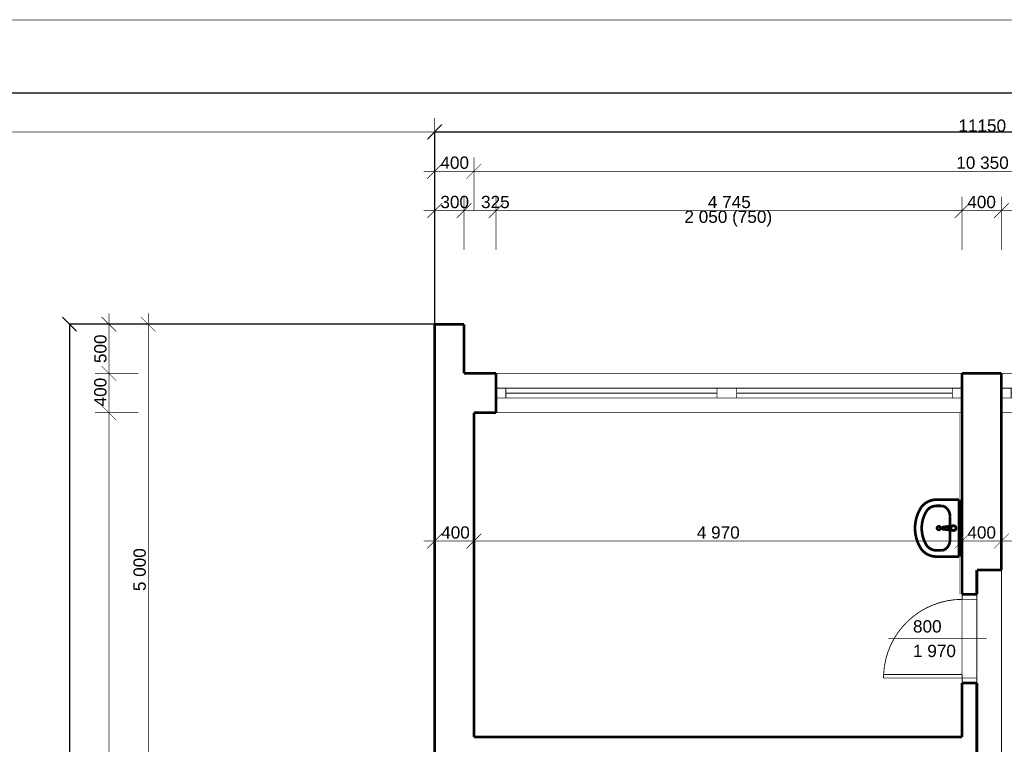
# Model space of a CAD drawing. Extents: x -289843 to 60066, y -44128 to 109843.
# Tile 40 of 61: x -42598 to -32573, y 34673 to 42049. Entities that reach past the tile are written whole.
import ezdxf

# ---------------------------------------------------------------- set-up
doc = ezdxf.new("R2010")
doc.units = 0
doc.header["$MEASUREMENT"] = 0
doc.linetypes.add('DĚLICÍ', pattern=[317.5, 127, -63.5, 0, -63.5, 0, -63.5])
for name, color, linetype in [('EXTERIOR_WALLS', 7, 'Continuous'), ('KÓTY', 7, 'Continuous'), ('múry', 7, 'Continuous'), ('PRIEVLAKY', 7, 'Continuous'), ('SHUTTERS', 7, 'Continuous'), ('TEXTY', 7, 'Continuous')]:
    doc.layers.add(name, color=color, linetype=linetype)
doc.styles.add('GENERATED_STYLE_1', font='arial.ttf')
doc.dimstyles.new('Dimstyle_D87F', dxfattribs={"dimtxt": 125, "dimasz": 142.5, "dimexe": 0.18, "dimexo": 0.3, "dimgap": 0.09, "dimtad": 1, "dimdec": 0, "dimzin": 0, "dimdsep": 46, "dimtxsty": 'GENERATED_STYLE_1', "dimblk": 'ARROWHEAD_6', "dimblk1": 'ARROWHEAD_6', "dimblk2": 'ARROWHEAD_6', "dimcen": 0.09, "dimclrd": 124, "dimclre": 124, "dimclrt": 124, "dimadec": 0, "dimazin": 0, "dimtfac": 1, "dimtdec": 4, "dimtmove": 0, "dimatfit": 0, "dimfxl": 0, "dimtolj": 1, "dimtzin": 0, "dimarcsym": 0})
doc.dimstyles.new('Dimstyle_DAEE', dxfattribs={"dimtxt": 125, "dimasz": 142.5, "dimexe": 0.18, "dimexo": 0, "dimgap": 0.09, "dimtad": 1, "dimdec": 0, "dimzin": 0, "dimdsep": 46, "dimtxsty": 'GENERATED_STYLE_1', "dimblk": 'ARROWHEAD_6', "dimblk1": 'ARROWHEAD_6', "dimblk2": 'ARROWHEAD_6', "dimcen": 0.09, "dimse1": 1, "dimse2": 1, "dimclrd": 124, "dimclre": 124, "dimclrt": 124, "dimadec": 0, "dimazin": 0, "dimtfac": 1, "dimtdec": 4, "dimtmove": 0, "dimatfit": 0, "dimfxl": 0, "dimtolj": 1, "dimtzin": 0, "dimarcsym": 0})
doc.dimstyles.new('Dimstyle_DBDF', dxfattribs={"dimtxt": 125, "dimasz": 142.5, "dimexe": 0.18, "dimexo": 0.4, "dimgap": 0.09, "dimtad": 1, "dimdec": 0, "dimzin": 0, "dimdsep": 46, "dimtxsty": 'GENERATED_STYLE_1', "dimblk": 'ARROWHEAD_6', "dimblk1": 'ARROWHEAD_6', "dimblk2": 'ARROWHEAD_6', "dimcen": 0.09, "dimclrd": 124, "dimclre": 124, "dimclrt": 124, "dimadec": 0, "dimazin": 0, "dimtfac": 1, "dimtdec": 4, "dimtmove": 0, "dimatfit": 0, "dimfxl": 0, "dimtolj": 1, "dimtzin": 0, "dimarcsym": 0})

# ---------------------------------------------------------------- blocks, each defined once
blk = doc.blocks.new('Basin_01_70_1256')
at = {"layer": 'EXTERIOR_WALLS', "color": 0, "linetype": 'ByBlock', "const_width": 27.5}
for points in [[(-289.993695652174, 7.191217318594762e-13), (-289.9936956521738, -229.0909090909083)], [(289.9936956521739, 2.01543327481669e-12), (-289.9936956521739, 6.718110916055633e-13)], [(289.9936956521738, 1.230076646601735e-12), (289.993695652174, -229.0909090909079)], [(-114.8652173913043, -92.28458901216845), (-136.7331460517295, -94.0329005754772), (-157.7607024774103, -99.21064863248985), (-177.1398094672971, -107.6188552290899), (-194.1257388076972, -118.9343977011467), (-208.0657307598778, -132.7224260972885), (-218.4240792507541, -148.4530742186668), (-224.8027187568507, -165.5218220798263), (-226.9565217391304, -183.2727272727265)], [(-114.8652173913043, -92.28458901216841), (-114.8652173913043, -92.3181818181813)], [(114.8652173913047, -92.31818181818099), (-114.865217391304, -92.31818181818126)], [(-23.90000000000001, -58.99235499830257), (-23.79616414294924, -53.93008923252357)], [(-21.00000000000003, -99.27099209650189), (-23.90000000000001, -58.99235499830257)], [(-17.72976797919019, -108.7844437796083), (-11.10000000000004, -161.7181818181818)], [(-13.6, -97.09918775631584), (-13.60000000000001, -82.2285906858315)], [(-13.60000000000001, -82.2285906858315), (13.59999999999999, -82.2285906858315)], [(-13.60000000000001, -82.92318339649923), (13.59999999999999, -82.92318339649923)], [(11.09999999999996, -161.7181818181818), (17.72976797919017, -108.7844437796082)], [(13.59999999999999, -82.2285906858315), (13.59999999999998, -97.09918775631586)], [(20.99999999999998, -99.27099209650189), (23.90000000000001, -58.99235499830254)], [(23.90000000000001, -58.99235499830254), (23.81092038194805, -54.00075734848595)], [(226.9565217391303, -183.2727272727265), (224.8027187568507, -165.5218220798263), (218.4240792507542, -148.4530742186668), (208.0657307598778, -132.7224260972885), (194.1257388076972, -118.9343977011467), (177.1398094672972, -107.6188552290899), (157.7607024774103, -99.21064863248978), (136.7331460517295, -94.03290057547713), (114.8652173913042, -92.28458901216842)], [(-226.9565217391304, -183.2727272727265), (-226.9565217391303, -229.0909090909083)], [(226.9565217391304, -183.2727272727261), (226.9565217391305, -229.0909090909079)], [(-290.0000045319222, -229.0909090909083), (-288.4248907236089, -254.4349285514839), (-283.7278856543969, -279.3230081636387), (-275.9934886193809, -303.3074104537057), (-265.3608417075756, -325.9566551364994), (-252.0212266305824, -346.8632814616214), (-236.214623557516, -365.6511784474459), (-218.2253938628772, -381.9823511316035), (-198.3771644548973, -395.5630011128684)], [(-226.9565262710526, -229.0909090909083), (-225.9484897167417, -245.3104977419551), (-222.9425146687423, -261.2382953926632), (-217.9926787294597, -276.5877603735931), (-211.1880296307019, -291.0827552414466), (-202.6509832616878, -304.4625145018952), (-192.5351214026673, -316.4863357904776), (-181.0224287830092, -326.9379101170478), (-168.3200191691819, -335.6292132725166)], [(168.3200191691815, -335.6292132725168), (181.0224287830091, -326.9379101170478), (192.5351214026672, -316.4863357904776), (202.6509832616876, -304.4625145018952), (211.1880296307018, -291.0827552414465), (217.9926787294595, -276.587760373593), (222.9425146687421, -261.2382953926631), (225.9484897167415, -245.3104977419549), (226.9565262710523, -229.0909090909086)], [(198.3771644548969, -395.5630011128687), (218.225393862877, -381.9823511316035), (236.2146235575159, -365.6511784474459), (252.0212266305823, -346.8632814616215), (265.3608417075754, -325.9566551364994), (275.9934886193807, -303.3074104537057), (283.7278856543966, -279.3230081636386), (288.4248907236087, -254.4349285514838), (290.0000045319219, -229.0909090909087)], [(-198.3771644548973, -395.5630011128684), (-151.5223883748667, -419.101316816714), (-102.3316442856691, -436.1784931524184), (-51.56328879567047, -446.5312572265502), (-2.081668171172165e-14, -450.0000040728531), (51.56328879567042, -446.5312572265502), (102.331644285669, -436.1784931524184), (151.5223883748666, -419.101316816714), (198.3771644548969, -395.5630011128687)], [(-168.3200191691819, -335.6292132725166), (-128.5644514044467, -355.601117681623), (-86.82685015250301, -370.0908431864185), (-43.75066951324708, -378.875006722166), (-1.734723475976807e-13, -381.8181858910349), (43.75066951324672, -378.875006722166), (86.82685015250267, -370.0908431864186), (128.5644514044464, -355.6011176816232), (168.3200191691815, -335.6292132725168)]]:
    blk.add_lwpolyline(points, dxfattribs=at)
for points in [[(23.38387230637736, -66.16094812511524, 1.447269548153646), (-23.3838723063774, -66.16094812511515)], [(23.81163057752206, -54.04055332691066, 0.8697410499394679), (-23.79616414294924, -53.93008923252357)], [(-21.00000000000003, -98.57639938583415, 0.9136119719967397), (20.99999999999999, -98.5763993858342)], [(-21.00000000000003, -99.27099209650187, 0.9136119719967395), (20.99999999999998, -99.2709920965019)], [(-13.60000000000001, -97.09918775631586, 0.9999999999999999), (13.59999999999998, -97.09918775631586)], [(-11.10000000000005, -161.7181818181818, 0.8825662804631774), (11.09999999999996, -161.7181818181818)]]:
    blk.add_lwpolyline(points, format="xyb", dxfattribs=at)
blk.add_lwpolyline([(-17.5, -207.1363636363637, 1), (17.5, -207.1363636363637, 1)], format="xyb", close=True, dxfattribs=at)
blk = doc.blocks.new('*D749')
at = {"layer": 'KÓTY', "color": 124, "linetype": 'Continuous', "transparency": 16777216, "const_width": 6.173611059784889}
for points in [[(-38372.96361465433, 40105.72788586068), (-38372.96361465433, 40646.35288586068)], [(-37972.96361465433, 40105.72788586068), (-37972.96361465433, 40646.35288586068)], [(-38485.46361465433, 40505.72788586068), (-38372.96361465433, 40505.72788586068)], [(-38297.96361465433, 40580.72788586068), (-38447.96361465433, 40430.72788586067)], [(-38372.96361465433, 40505.72788586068), (-37972.96361465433, 40505.72788586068)], [(-37897.96361465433, 40580.72788586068), (-38047.96361465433, 40430.72788586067)]]:
    blk.add_lwpolyline(points, dxfattribs=at)
at = {"layer": 'KÓTY', "color": 124, "transparency": 16777216, "style": 'GENERATED_STYLE_1', "oblique": -2.504478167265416e-06}
blk.add_text('400', height=125, dxfattribs=at).set_placement((-38314.59565444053, 40530.72788704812))
blk = doc.blocks.new('ARROWHEAD_6')
at = {"color": 0, "linetype": 'Continuous'}
for p, q in [((0, 0), (-1, 0)), ((-0.5, -0.5), (0.5, 0.5))]:
    blk.add_line(p, q, dxfattribs=at)
blk = doc.blocks.new('*D750')
at = {"layer": 'KÓTY', "color": 124, "linetype": 'Continuous', "transparency": 16777216, "const_width": 6.173611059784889}
for points in [[(-37972.96361465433, 40105.72788586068), (-37972.96361465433, 40646.35288586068)], [(-27622.96361465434, 40105.72788586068), (-27622.96361465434, 40646.35288586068)], [(-37897.96361465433, 40580.72788586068), (-38047.96361465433, 40430.72788586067)], [(-37972.96361465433, 40505.72788586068), (-27622.96361465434, 40505.72788586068)], [(-27547.96361465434, 40580.72788586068), (-27697.96361465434, 40430.72788586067)]]:
    blk.add_lwpolyline(points, dxfattribs=at)
at = {"layer": 'KÓTY', "color": 124, "transparency": 16777216, "style": 'GENERATED_STYLE_1', "oblique": -2.504478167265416e-06}
blk.add_text('10\xa0350', height=125, dxfattribs=at).set_placement((-33062.24933468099, 40530.72788704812))
blk = doc.blocks.new('*D754')
at = {"layer": 'KÓTY', "color": 124, "linetype": 'Continuous', "transparency": 16777216, "const_width": 6.173611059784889}
for points in [[(-53722.96361465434, 40505.72788586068), (-53722.96361465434, 41046.35288586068)], [(-38372.96361465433, 40505.72788586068), (-38372.96361465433, 41046.35288586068)], [(-53647.96361465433, 40980.72788586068), (-53797.96361465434, 40830.72788586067)], [(-53722.96361465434, 40905.72788586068), (-38372.96361465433, 40905.72788586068)], [(-38447.96361465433, 40830.72788586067), (-38297.96361465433, 40980.72788586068)], [(-38372.96361465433, 40905.72788586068), (-38260.46361465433, 40905.72788586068)]]:
    blk.add_lwpolyline(points, dxfattribs=at)
at = {"layer": 'KÓTY', "color": 124, "transparency": 16777216, "style": 'GENERATED_STYLE_1', "oblique": -2.504478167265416e-06}
blk.add_text('15\xa0350', height=125, dxfattribs=at).set_placement((-46312.24933468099, 40930.72788704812))
blk = doc.blocks.new('*D756')
at = {"layer": 'KÓTY', "color": 124, "linetype": 'Continuous', "transparency": 16777216, "const_width": 6.173611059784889}
for points in [[(-38372.96361465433, 39705.72788586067), (-38372.96361465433, 40246.35288586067)], [(-38072.96361465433, 39705.72788586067), (-38072.96361465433, 40246.35288586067)], [(-38485.46361465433, 40105.72788586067), (-38372.96361465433, 40105.72788586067)], [(-38297.96361465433, 40180.72788586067), (-38447.96361465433, 40030.72788586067)], [(-38372.96361465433, 40105.72788586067), (-38072.96361465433, 40105.72788586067)], [(-37997.96361465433, 40180.72788586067), (-38147.96361465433, 40030.72788586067)]]:
    blk.add_lwpolyline(points, dxfattribs=at)
at = {"layer": 'KÓTY', "color": 124, "transparency": 16777216, "style": 'GENERATED_STYLE_1', "oblique": -2.504478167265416e-06}
blk.add_text('300', height=125, dxfattribs=at).set_placement((-38314.59565444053, 40130.72788704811))
blk = doc.blocks.new('*D757')
at = {"layer": 'KÓTY', "color": 124, "linetype": 'Continuous', "transparency": 16777216, "const_width": 6.173611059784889}
for points in [[(-38072.96361465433, 39705.72788586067), (-38072.96361465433, 40246.35288586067)], [(-37747.96361465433, 39705.72788586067), (-37747.96361465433, 40246.35288586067)], [(-37997.96361465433, 40180.72788586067), (-38147.96361465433, 40030.72788586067)], [(-38072.96361465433, 40105.72788586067), (-37747.96361465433, 40105.72788586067)], [(-37672.96361465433, 40180.72788586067), (-37822.96361465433, 40030.72788586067)]]:
    blk.add_lwpolyline(points, dxfattribs=at)
at = {"layer": 'KÓTY', "color": 124, "transparency": 16777216, "style": 'GENERATED_STYLE_1', "oblique": -2.504478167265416e-06}
blk.add_text('325', height=125, dxfattribs=at).set_placement((-37900.50560324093, 40130.72788704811))
blk = doc.blocks.new('*D758')
at = {"layer": 'KÓTY', "color": 124, "linetype": 'Continuous', "transparency": 16777216, "const_width": 6.173611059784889}
for points in [[(-37747.96361465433, 39705.72788586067), (-37747.96361465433, 40246.35288586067)], [(-33002.96361465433, 39705.72788586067), (-33002.96361465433, 40246.35288586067)], [(-37672.96361465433, 40180.72788586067), (-37822.96361465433, 40030.72788586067)], [(-37747.96361465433, 40105.72788586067), (-33002.96361465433, 40105.72788586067)], [(-32927.96361465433, 40180.72788586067), (-33077.96361465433, 40030.72788586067)]]:
    blk.add_lwpolyline(points, dxfattribs=at)
at = {"layer": 'KÓTY', "color": 124, "transparency": 16777216, "style": 'GENERATED_STYLE_1', "oblique": -2.504478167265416e-06}
blk.add_text('4\xa0745', height=125, dxfattribs=at).set_placement((-35591.53506370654, 40130.72788704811))
blk = doc.blocks.new('*D759')
at = {"layer": 'KÓTY', "color": 124, "linetype": 'Continuous', "transparency": 16777216, "const_width": 6.173611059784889}
for points in [[(-33002.96361465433, 39705.72788586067), (-33002.96361465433, 40246.35288586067)], [(-32602.96361465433, 39705.72788586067), (-32602.96361465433, 40246.35288586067)], [(-32927.96361465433, 40180.72788586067), (-33077.96361465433, 40030.72788586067)], [(-33002.96361465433, 40105.72788586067), (-32602.96361465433, 40105.72788586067)], [(-32527.96361465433, 40180.72788586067), (-32677.96361465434, 40030.72788586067)]]:
    blk.add_lwpolyline(points, dxfattribs=at)
at = {"layer": 'KÓTY', "color": 124, "transparency": 16777216, "style": 'GENERATED_STYLE_1', "oblique": -2.504478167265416e-06}
blk.add_text('400', height=125, dxfattribs=at).set_placement((-32950.30113348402, 40130.72788704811))
blk = doc.blocks.new('*D760')
at = {"layer": 'KÓTY', "color": 124, "linetype": 'Continuous', "transparency": 16777216, "const_width": 6.173611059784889}
for points in [[(-32602.96361465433, 39705.72788586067), (-32602.96361465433, 40246.35288586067)], [(-31402.85938823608, 39705.72788586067), (-31402.85938823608, 40246.35288586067)], [(-32527.96361465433, 40180.72788586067), (-32677.96361465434, 40030.72788586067)], [(-32602.96361465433, 40105.72788586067), (-31402.85938823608, 40105.72788586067)], [(-31327.85938823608, 40180.72788586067), (-31477.85938823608, 40030.72788586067)]]:
    blk.add_lwpolyline(points, dxfattribs=at)
at = {"layer": 'KÓTY', "color": 124, "transparency": 16777216, "style": 'GENERATED_STYLE_1', "oblique": -2.504478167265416e-06}
blk.add_text('1\xa0200', height=125, dxfattribs=at).set_placement((-32218.98295049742, 40130.72788704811))
blk = doc.blocks.new('*D765')
at = {"layer": 'Defpoints', "color": 0, "linetype": 'Continuous', "lineweight": 0, "transparency": 16777216}
for p in [(-27222.96361465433, 41305.72788586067), (-27222.96361465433, 38947.79128807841), (-64872.96361465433, 30172.79128807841)]:
    blk.add_point(p, dxfattribs=at)
at = {"layer": 'KÓTY', "color": 124, "linetype": 'Continuous', "lineweight": -2, "transparency": 16777216}
for p, q in [((-64872.96361465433, 30173.19128807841), (-64872.96361465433, 41305.90788586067)), ((-64730.46361465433, 41305.72788586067), (-27365.46361465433, 41305.72788586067)), ((-27222.96361465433, 38948.19128807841), (-27222.96361465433, 41305.90788586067))]:
    blk.add_line(p, q, dxfattribs=at)
at = {"layer": 'KÓTY', "color": 124, "linetype": 'Continuous', "lineweight": -2, "transparency": 16777216, "xscale": 142.5, "yscale": 142.5, "zscale": 142.5, "rotation": 180}
blk.add_blockref('ARROWHEAD_6', (-64872.96361465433, 41305.72788586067), dxfattribs=at)
at = {"layer": 'KÓTY', "color": 124, "linetype": 'Continuous', "lineweight": -2, "transparency": 16777216, "xscale": 142.5, "yscale": 142.5, "zscale": 142.5}
blk.add_blockref('ARROWHEAD_6', (-27222.96361465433, 41305.72788586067), dxfattribs=at)
at = {"layer": 'KÓTY', "color": 124, "linetype": 'Continuous', "transparency": 16777216, "insert": (-46047.96361465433, 41369.68214234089), "char_height": 125, "attachment_point": 5, "style": 'GENERATED_STYLE_1'}
blk.add_mtext('\\A1;37650', dxfattribs=at)
blk = doc.blocks.new('*D782')
at = {"layer": 'Defpoints', "color": 0, "linetype": 'Continuous', "lineweight": 0, "transparency": 16777216}
for p in [(-27222.96361465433, 40905.72788586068), (-38372.96361465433, 38947.79128807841), (-27222.96361465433, 38947.79128807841)]:
    blk.add_point(p, dxfattribs=at)
at = {"layer": 'KÓTY', "color": 124, "linetype": 'Continuous', "lineweight": -2, "transparency": 16777216}
for p, q in [((-38372.96361465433, 38948.19128807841), (-38372.96361465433, 40905.90788586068)), ((-38230.46361465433, 40905.72788586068), (-27365.46361465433, 40905.72788586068)), ((-27222.96361465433, 38948.19128807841), (-27222.96361465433, 40905.90788586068))]:
    blk.add_line(p, q, dxfattribs=at)
at = {"layer": 'KÓTY', "color": 124, "linetype": 'Continuous', "lineweight": -2, "transparency": 16777216, "xscale": 142.5, "yscale": 142.5, "zscale": 142.5, "rotation": 180}
blk.add_blockref('ARROWHEAD_6', (-38372.96361465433, 40905.72788586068), dxfattribs=at)
at = {"layer": 'KÓTY', "color": 124, "linetype": 'Continuous', "lineweight": -2, "transparency": 16777216, "xscale": 142.5, "yscale": 142.5, "zscale": 142.5}
blk.add_blockref('ARROWHEAD_6', (-27222.96361465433, 40905.72788586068), dxfattribs=at)
at = {"layer": 'KÓTY', "color": 124, "linetype": 'Continuous', "transparency": 16777216, "insert": (-32797.96361465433, 40969.63950932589), "char_height": 125, "attachment_point": 5, "style": 'GENERATED_STYLE_1'}
blk.add_mtext('\\A1;11150', dxfattribs=at)
blk = doc.blocks.new('*D783')
at = {"layer": 'Defpoints', "color": 0, "linetype": 'Continuous', "lineweight": 0, "transparency": 16777216}
for p in [(-42089.55863720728, 38947.79128807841), (-38372.96361465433, 38947.79128807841), (-38372.96361465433, 27897.79128807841)]:
    blk.add_point(p, dxfattribs=at)
at = {"layer": 'KÓTY', "color": 124, "linetype": 'Continuous', "lineweight": -2, "transparency": 16777216}
for p, q in [((-38373.26361465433, 38947.79128807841), (-42089.73863720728, 38947.79128807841)), ((-42089.55863720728, 38805.29128807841), (-42089.55863720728, 33651.99111072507)), ((-42089.55863720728, 28040.29128807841), (-42089.55863720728, 33193.59146543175)), ((-38373.26361465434, 27897.79128807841), (-42089.73863720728, 27897.79128807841))]:
    blk.add_line(p, q, dxfattribs=at)
at = {"layer": 'KÓTY', "color": 124, "linetype": 'Continuous', "lineweight": -2, "transparency": 16777216, "xscale": 142.5, "yscale": 142.5, "zscale": 142.5}
for p, rotation in [((-42089.55863720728, 38947.79128807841), 90), ((-42089.55863720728, 27897.79128807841), 270)]:
    blk.add_blockref('ARROWHEAD_6', p, dxfattribs=dict(at, rotation=rotation))
at = {"layer": 'KÓTY', "color": 124, "linetype": 'Continuous', "transparency": 16777216, "insert": (-42089.55863720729, 33422.7912880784), "char_height": 125, "attachment_point": 5, "rotation": 89.99999999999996, "style": 'GENERATED_STYLE_1'}
blk.add_mtext('\\A1;11050', dxfattribs=at)
blk = doc.blocks.new('*D785')
at = {"layer": 'KÓTY', "color": 124, "linetype": 'Continuous', "transparency": 16777216, "const_width": 6.173611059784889}
for points in [[(-41764.55863720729, 38122.79128807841), (-41614.55863720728, 37972.79128807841)], [(-41389.55863720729, 38047.79128807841), (-41830.18363720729, 38047.79128807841)], [(-41689.55863720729, 27897.79128807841), (-41689.55863720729, 38047.79128807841)], [(-41764.55863720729, 27972.79128807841), (-41614.55863720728, 27822.79128807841)], [(-41389.55863720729, 27897.79128807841), (-41830.18363720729, 27897.79128807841)], [(-41689.55863720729, 27785.29128807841), (-41689.55863720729, 27897.79128807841)]]:
    blk.add_lwpolyline(points, dxfattribs=at)
at = {"layer": 'KÓTY', "color": 124, "transparency": 16777216, "style": 'GENERATED_STYLE_1', "oblique": -2.504478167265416e-06}
blk.add_text('10\xa0150', height=125, rotation=90, dxfattribs=at).set_placement((-41714.55863839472, 32708.50556805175))
blk = doc.blocks.new('*D786')
at = {"layer": 'KÓTY', "color": 124, "linetype": 'Continuous', "transparency": 16777216, "const_width": 6.173611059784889}
for points in [[(-41764.55863720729, 38522.79128807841), (-41614.55863720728, 38372.7912880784)], [(-41389.55863720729, 38447.79128807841), (-41830.18363720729, 38447.79128807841)], [(-41689.55863720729, 38047.79128807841), (-41689.55863720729, 38447.79128807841)], [(-41764.55863720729, 38122.79128807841), (-41614.55863720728, 37972.79128807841)], [(-41389.55863720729, 38047.79128807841), (-41830.18363720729, 38047.79128807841)]]:
    blk.add_lwpolyline(points, dxfattribs=at)
at = {"layer": 'KÓTY', "color": 124, "transparency": 16777216, "style": 'GENERATED_STYLE_1', "oblique": -2.504478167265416e-06}
blk.add_text('400', height=125, rotation=90, dxfattribs=at).set_placement((-41714.55863839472, 38112.38529099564))
blk = doc.blocks.new('*D787')
at = {"layer": 'KÓTY', "color": 124, "linetype": 'Continuous', "transparency": 16777216, "const_width": 6.173611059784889}
for points in [[(-41614.55863720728, 38872.7912880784), (-41764.55863720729, 39022.79128807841)], [(-41689.55863720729, 38947.79128807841), (-41689.55863720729, 39060.2912880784)], [(-41389.55863720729, 38947.79128807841), (-41830.18363720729, 38947.79128807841)], [(-41689.55863720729, 38447.79128807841), (-41689.55863720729, 38947.79128807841)], [(-41764.55863720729, 38522.79128807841), (-41614.55863720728, 38372.7912880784)], [(-41389.55863720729, 38447.79128807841), (-41830.18363720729, 38447.79128807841)]]:
    blk.add_lwpolyline(points, dxfattribs=at)
at = {"layer": 'KÓTY', "color": 124, "transparency": 16777216, "style": 'GENERATED_STYLE_1', "oblique": -2.504478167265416e-06}
blk.add_text('500', height=125, rotation=90, dxfattribs=at).set_placement((-41714.55863839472, 38553.14842747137))
blk = doc.blocks.new('*D789')
at = {"layer": 'KÓTY', "color": 124, "linetype": 'Continuous', "transparency": 16777216, "const_width": 6.173611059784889}
for points in [[(-41364.55863720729, 29022.79128807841), (-41214.55863720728, 28872.79128807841)], [(-40989.55863720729, 28947.79128807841), (-41430.18363720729, 28947.79128807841)], [(-41289.55863720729, 27897.79128807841), (-41289.55863720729, 28947.79128807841)], [(-41364.55863720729, 27972.79128807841), (-41214.55863720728, 27822.79128807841)], [(-40989.55863720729, 27897.79128807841), (-41430.18363720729, 27897.79128807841)], [(-41289.55863720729, 27785.29128807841), (-41289.55863720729, 27897.79128807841)]]:
    blk.add_lwpolyline(points, dxfattribs=at)
at = {"layer": 'KÓTY', "color": 124, "transparency": 16777216, "style": 'GENERATED_STYLE_1', "oblique": -2.504478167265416e-06}
blk.add_text('1\xa0050', height=125, rotation=90, dxfattribs=at).set_placement((-41314.55863839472, 28206.71983902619))
blk = doc.blocks.new('*D790')
at = {"layer": 'KÓTY', "color": 124, "linetype": 'Continuous', "transparency": 16777216, "const_width": 6.173611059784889}
for points in [[(-41364.55863720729, 31122.79128807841), (-41214.55863720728, 30972.79128807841)], [(-40989.55863720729, 31047.79128807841), (-41430.18363720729, 31047.79128807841)], [(-41289.55863720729, 28947.79128807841), (-41289.55863720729, 31047.79128807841)], [(-41364.55863720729, 29022.79128807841), (-41214.55863720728, 28872.79128807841)], [(-40989.55863720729, 28947.79128807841), (-41430.18363720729, 28947.79128807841)]]:
    blk.add_lwpolyline(points, dxfattribs=at)
at = {"layer": 'KÓTY', "color": 124, "transparency": 16777216, "style": 'GENERATED_STYLE_1', "oblique": -2.504478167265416e-06}
blk.add_text('2\xa0100', height=125, rotation=90, dxfattribs=at).set_placement((-41314.55863839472, 29781.71983902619))
blk = doc.blocks.new('*D791')
at = {"layer": 'KÓTY', "color": 124, "linetype": 'Continuous', "transparency": 16777216, "const_width": 6.173611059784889}
for points in [[(-41364.55863720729, 31922.88434509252), (-41214.55863720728, 31772.88434509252)], [(-40989.55863720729, 31847.88434509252), (-41430.18363720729, 31847.88434509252)], [(-41289.55863720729, 31047.79128807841), (-41289.55863720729, 31847.88434509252)], [(-41364.55863720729, 31122.79128807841), (-41214.55863720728, 30972.79128807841)], [(-40989.55863720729, 31047.79128807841), (-41430.18363720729, 31047.79128807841)]]:
    blk.add_lwpolyline(points, dxfattribs=at)
at = {"layer": 'KÓTY', "color": 124, "transparency": 16777216, "style": 'GENERATED_STYLE_1', "oblique": -2.504478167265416e-06}
blk.add_text('800', height=125, rotation=90, dxfattribs=at).set_placement((-41314.55863839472, 31303.19495597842))
blk = doc.blocks.new('*D792')
at = {"layer": 'KÓTY', "color": 124, "linetype": 'Continuous', "transparency": 16777216, "const_width": 6.173611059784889}
for points in [[(-41364.55863720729, 34022.88434509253), (-41214.55863720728, 33872.88434509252)], [(-40989.55863720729, 33947.88434509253), (-41430.18363720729, 33947.88434509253)], [(-41289.55863720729, 31847.88434509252), (-41289.55863720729, 33947.88434509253)], [(-41364.55863720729, 31922.88434509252), (-41214.55863720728, 31772.88434509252)], [(-40989.55863720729, 31847.88434509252), (-41430.18363720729, 31847.88434509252)]]:
    blk.add_lwpolyline(points, dxfattribs=at)
at = {"layer": 'KÓTY', "color": 124, "transparency": 16777216, "style": 'GENERATED_STYLE_1', "oblique": -2.504478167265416e-06}
blk.add_text('2\xa0100', height=125, rotation=90, dxfattribs=at).set_placement((-41314.55863839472, 32681.81289604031))
blk = doc.blocks.new('*D793')
at = {"layer": 'KÓTY', "color": 124, "linetype": 'Continuous', "transparency": 16777216, "const_width": 6.173611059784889}
for points in [[(-41214.55863720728, 38872.7912880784), (-41364.55863720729, 39022.79128807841)], [(-41289.55863720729, 38947.79128807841), (-41289.55863720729, 39060.2912880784)], [(-40989.55863720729, 38947.79128807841), (-41430.18363720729, 38947.79128807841)], [(-41289.55863720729, 33947.88434509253), (-41289.55863720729, 38947.79128807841)], [(-41364.55863720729, 34022.88434509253), (-41214.55863720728, 33872.88434509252)], [(-40989.55863720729, 33947.88434509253), (-41430.18363720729, 33947.88434509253)]]:
    blk.add_lwpolyline(points, dxfattribs=at)
at = {"layer": 'KÓTY', "color": 124, "transparency": 16777216, "style": 'GENERATED_STYLE_1', "oblique": -2.504478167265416e-06}
blk.add_text('5\xa0000', height=125, rotation=90, dxfattribs=at).set_placement((-41314.55863839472, 36231.76636753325))
blk = doc.blocks.new('*D835')
at = {"layer": 'Defpoints', "color": 0, "linetype": 'Continuous', "lineweight": 0, "transparency": 16777216}
for p in [(-32000.14557927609, 35247.79128807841), (-31502.85938823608, 35247.79128807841), (-32602.96361465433, 34447.79128807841)]:
    blk.add_point(p, dxfattribs=at)
at = {"layer": 'KÓTY', "color": 124, "linetype": 'Continuous', "lineweight": -2, "transparency": 16777216}
for p, q in [((-31503.15938823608, 35247.79128807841), (-32000.32557927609, 35247.79128807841)), ((-32000.14557927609, 35105.29128807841), (-32000.14557927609, 34985.84172464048)), ((-32000.14557927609, 34590.29128807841), (-32000.14557927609, 34709.74085151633)), ((-32602.66361465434, 34447.79128807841), (-31999.96557927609, 34447.79128807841))]:
    blk.add_line(p, q, dxfattribs=at)
at = {"layer": 'KÓTY', "color": 124, "linetype": 'Continuous', "lineweight": -2, "transparency": 16777216, "xscale": 142.5, "yscale": 142.5, "zscale": 142.5}
for p, rotation in [((-32000.14557927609, 35247.79128807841), 90), ((-32000.14557927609, 34447.79128807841), 270)]:
    blk.add_blockref('ARROWHEAD_6', p, dxfattribs=dict(at, rotation=rotation))
at = {"layer": 'KÓTY', "color": 124, "linetype": 'Continuous', "transparency": 16777216, "insert": (-32000.1455792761, 34847.7912880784), "char_height": 125, "attachment_point": 5, "rotation": 90, "style": 'GENERATED_STYLE_1'}
blk.add_mtext('\\A1;800', dxfattribs=at)
blk = doc.blocks.new('*D844')
at = {"layer": 'KÓTY', "color": 124, "linetype": 'Continuous', "transparency": 16777216, "const_width": 6.173611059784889}
for points in [[(-32677.96361465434, 36666.58535988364), (-32527.96361465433, 36816.58535988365)], [(-31477.85938823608, 36666.58535988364), (-31327.85938823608, 36816.58535988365)], [(-31402.85938823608, 36741.58535988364), (-32602.96361465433, 36741.58535988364)]]:
    blk.add_lwpolyline(points, dxfattribs=at)
at = {"layer": 'KÓTY', "color": 124, "transparency": 16777216, "style": 'GENERATED_STYLE_1', "oblique": -2.504478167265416e-06}
blk.add_text('1\xa0200', height=125, dxfattribs=at).set_placement((-32218.98295049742, 36766.58536107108))
blk = doc.blocks.new('*D845')
at = {"layer": 'KÓTY', "color": 124, "linetype": 'Continuous', "transparency": 16777216, "const_width": 6.173611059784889}
for points in [[(-33077.96361465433, 36666.58535988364), (-32927.96361465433, 36816.58535988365)], [(-32677.96361465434, 36666.58535988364), (-32527.96361465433, 36816.58535988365)], [(-32602.96361465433, 36741.58535988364), (-33002.96361465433, 36741.58535988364)]]:
    blk.add_lwpolyline(points, dxfattribs=at)
at = {"layer": 'KÓTY', "color": 124, "transparency": 16777216, "style": 'GENERATED_STYLE_1', "oblique": -2.504478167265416e-06}
blk.add_text('400', height=125, rotation=360, dxfattribs=at).set_placement((-32949.21403399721, 36766.58536107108))
blk = doc.blocks.new('*D846')
at = {"layer": 'KÓTY', "color": 124, "linetype": 'Continuous', "transparency": 16777216, "const_width": 6.173611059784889}
for points in [[(-38047.96361465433, 36666.58535988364), (-37897.96361465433, 36816.58535988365)], [(-33077.96361465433, 36666.58535988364), (-32927.96361465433, 36816.58535988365)], [(-33002.96361465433, 36741.58535988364), (-37972.96361465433, 36741.58535988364)]]:
    blk.add_lwpolyline(points, dxfattribs=at)
at = {"layer": 'KÓTY', "color": 124, "transparency": 16777216, "style": 'GENERATED_STYLE_1', "oblique": -2.504478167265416e-06}
blk.add_text('4\xa0970', height=125, dxfattribs=at).set_placement((-35704.03506370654, 36766.58536107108))
blk = doc.blocks.new('*D847')
at = {"layer": 'KÓTY', "color": 124, "linetype": 'Continuous', "transparency": 16777216, "const_width": 6.173611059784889}
for points in [[(-38297.96361465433, 36816.58535988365), (-38447.96361465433, 36666.58535988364)], [(-38047.96361465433, 36666.58535988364), (-37897.96361465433, 36816.58535988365)], [(-38372.96361465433, 36741.58535988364), (-38485.46361465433, 36741.58535988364)], [(-37972.96361465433, 36741.58535988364), (-38372.96361465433, 36741.58535988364)]]:
    blk.add_lwpolyline(points, dxfattribs=at)
at = {"layer": 'KÓTY', "color": 124, "transparency": 16777216, "style": 'GENERATED_STYLE_1', "oblique": -2.504478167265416e-06}
blk.add_text('400', height=125, rotation=360, dxfattribs=at).set_placement((-38306.64265001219, 36766.58536107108))
blk = doc.blocks.new('W_Pivot_Hung_70_1257')
at = {"color": 0, "linetype": 'ByBlock', "const_width": 8.819444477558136}
for points in [[(-1197.5, 0), (1197.5, 0)], [(-1097.5, 0), (-1097.5, -100)], [(1097.5, 0), (1097.5, -100)], [(-1197.5, -100), (1197.5, -100)], [(-1097.5, -50), (1097.5, -50)], [(-1097.5, -50), (1097.5, -50)]]:
    blk.add_lwpolyline(points, dxfattribs=at)
blk = doc.blocks.new('W_Pivot_Hung_70_1258')
at = {"color": 0, "linetype": 'ByBlock', "const_width": 8.819444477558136}
for points in [[(-1175, 0), (1175, 0)], [(-1075, 0), (-1075, -100)], [(1075, 0), (1075, -100)], [(-1175, -100), (1175, -100)], [(-1075, -50), (1075, -50)], [(-1075, -50), (1075, -50)]]:
    blk.add_lwpolyline(points, dxfattribs=at)
blk = doc.blocks.new('W_Pivot_Hung_70_1259')
at = {"color": 0, "linetype": 'ByBlock', "const_width": 8.819444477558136}
for points in [[(-600, 0), (600, 0)], [(-499.9999999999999, 0), (-499.9999999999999, -100)], [(499.9999999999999, 0), (499.9999999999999, -100)], [(-600, -100), (600, -100)], [(-499.9999999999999, -50), (499.9999999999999, -50)], [(-499.9999999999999, -50), (499.9999999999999, -50)]]:
    blk.add_lwpolyline(points, dxfattribs=at)
blk = doc.blocks.new('D1_Metal_70_724')
at = {"color": 0, "linetype": 'ByBlock', "const_width": 8.819444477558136}
blk.add_lwpolyline([(364.9999999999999, 799.2340082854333, 0.4014527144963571), (-400, 9.796850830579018e-14)], format="xyb", dxfattribs=at)
for points in [[(399.9999999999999, 800), (365, 800)], [(365, 800), (365, -2.143061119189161e-15)], [(400, 0), (399.9999999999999, 800)], [(-450, 0), (-400, 0)], [(-400, 0), (-400, -150)], [(365, -2.143061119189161e-15), (400, 0)], [(450, 0), (400, 0)], [(400, 0), (400, -150)], [(-400, -150), (-450, -150)], [(400, -150), (450, -150)]]:
    blk.add_lwpolyline(points, dxfattribs=at)
blk = doc.blocks.new('Značka_okna-dveří_-_70_1471')
at = {"color": 154, "linetype": 'Continuous', "const_width": 7.000000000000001}
blk.add_lwpolyline([(-1.102145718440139e-13, -900), (1.224606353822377e-14, 100)], dxfattribs=at)
at = {"color": 154, "style": 'GENERATED_STYLE_1'}
for tag, p in [('AC_WIDO_A_SIZE', (-62.50000000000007, -650)), ('AC_WIDO_B_SIZE', (187.4999999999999, -650))]:
    blk.add_attdef(tag, p, '', height=125, rotation=89.99999999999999, dxfattribs=at)
blk = doc.blocks.new('DIM_2220', base_point=(-37972.96361465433, 40505.72788586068))
at = {"layer": 'KÓTY', "color": 124, "linetype": 'Continuous'}
dim = blk.add_linear_dim(base=(-37972.96361465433, 40505.72788586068), p1=(-38372.96361465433, 38947.79128807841), p2=(-37972.96361465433, 38047.79128807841), dimstyle='Dimstyle_DBDF', dxfattribs=at)
dim.commit()
dim.dimension.update_dxf_attribs({"geometry": '*D749', "text_midpoint": (-38266.38136872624, 40593.22788704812)})
dim = blk.add_aligned_dim(p1=(-37972.96361465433, 38047.79128807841), p2=(-27622.96361465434, 38047.79128807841), distance=2457.936597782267, dimstyle='Dimstyle_DBDF', dxfattribs=at)
dim.commit()
dim.dimension.update_dxf_attribs({"geometry": '*D750', "text_midpoint": (-32965.82076325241, 40593.22788704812)})
blk = doc.blocks.new('DIM_2221', base_point=(-53722.96361465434, 40905.72788586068))
at = {"layer": 'KÓTY', "color": 124, "linetype": 'Continuous'}
dim = blk.add_linear_dim(base=(-53722.96361465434, 40905.72788586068), p1=(-53722.96361465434, 24097.79128807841), p2=(-38372.96361465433, 38947.79128807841), dimstyle='Dimstyle_DBDF', dxfattribs=at)
dim.commit()
dim.dimension.update_dxf_attribs({"geometry": '*D754', "text_midpoint": (-46215.82076325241, 40993.22788704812)})
blk = doc.blocks.new('DIM_2222', base_point=(-38072.96361465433, 40105.72788586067))
at = {"layer": 'KÓTY', "color": 124, "linetype": 'Continuous'}
for p1, p2, distance, picture, middle in [((-38372.96361465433, 38947.79128807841), (-38072.96361465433, 38947.79128807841), 1157.93659778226, '*D756', (-38266.38136872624, 40193.22788704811)), ((-37747.96361465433, 38447.79128807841), (-33002.96361465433, 38447.79128807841), 1657.93659778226, '*D758', (-35543.32077799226, 40193.22788704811)), ((-33002.96361465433, 38447.79128807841), (-32602.96361465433, 38447.79128807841), 1657.93659778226, '*D759', (-32902.08684776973, 40193.22788704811)), ((-32602.96361465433, 38447.79128807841), (-31402.85938823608, 38447.79128807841), 1657.93659778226, '*D760', (-32170.76866478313, 40193.22788704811))]:
    dim = blk.add_aligned_dim(p1=p1, p2=p2, distance=distance, dimstyle='Dimstyle_DBDF', dxfattribs=at)
    dim.commit()
    dim.dimension.update_dxf_attribs({"geometry": picture, "text_midpoint": middle})
dim = blk.add_linear_dim(base=(-38072.96361465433, 40105.72788586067), p1=(-38072.96361465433, 38947.79128807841), p2=(-37747.96361465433, 38447.79128807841), dimstyle='Dimstyle_DBDF', dxfattribs=at)
dim.commit()
dim.dimension.update_dxf_attribs({"geometry": '*D757', "text_midpoint": (-37852.29131752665, 40193.22788704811)})
blk = doc.blocks.new('DIM_2229', base_point=(-41689.55863720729, 38047.79128807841))
at = {"layer": 'KÓTY', "color": 124, "linetype": 'Continuous'}
for p1, p2, picture, middle in [((-38072.96361465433, 38447.79128807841), (-38372.96361465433, 38947.79128807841), '*D787', (-41777.05863839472, 38601.36271318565)), ((-37972.96361465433, 38047.79128807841), (-38072.96361465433, 38447.79128807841), '*D786', (-41777.05863839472, 38160.59957670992)), ((-38372.96361465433, 27897.79128807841), (-37972.96361465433, 38047.79128807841), '*D785', (-41777.05863839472, 32804.93413948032))]:
    dim = blk.add_linear_dim(base=(-41689.55863720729, 38047.79128807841), p1=p1, p2=p2, angle=90, dimstyle='Dimstyle_D87F', dxfattribs=at)
    dim.commit()
    dim.dimension.update_dxf_attribs({"geometry": picture, "text_midpoint": middle, "text_rotation": 90})
blk = doc.blocks.new('DIM_2230', base_point=(-41289.55863720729, 28947.79128807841))
at = {"layer": 'KÓTY', "color": 124, "linetype": 'Continuous'}
for p1, p2, picture, middle, turn in [((-38372.96361465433, 33947.88434509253), (-38372.96361465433, 38947.79128807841), '*D793', (-41377.05863839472, 36279.98065324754), 90), ((-38372.96361465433, 31847.88434509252), (-38372.96361465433, 33947.88434509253), '*D792', (-41377.05863839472, 32730.0271817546), 90), ((-38372.96361465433, 31047.79128807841), (-38372.96361465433, 31847.88434509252), '*D791', (-41377.05863839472, 31351.4092416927), 90), ((-38372.96361465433, 28947.79128807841), (-38372.96361465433, 31047.79128807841), '*D790', (-41377.05863839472, 29829.93412474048), 90), ((-38372.96361465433, 27897.79128807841), (-38372.96361465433, 28947.79128807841), '*D789', (-41377.05863839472, 28254.93412474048), 89.99999999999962)]:
    dim = blk.add_aligned_dim(p1=p1, p2=p2, distance=2916.5950225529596, dimstyle='Dimstyle_D87F', dxfattribs=at)
    dim.commit()
    dim.dimension.update_dxf_attribs({"geometry": picture, "text_midpoint": middle, "text_rotation": turn})
blk = doc.blocks.new('DIM_2236', base_point=(-27622.96361465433, 36741.58535988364))
at = {"layer": 'KÓTY', "color": 124, "linetype": 'Continuous'}
for p1, p2, picture, middle in [((-37972.96361465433, 38047.79128807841), (-38372.96361465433, 38947.79128807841), '*D847', (-38258.4283642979, 36829.08536107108)), ((-31402.85938823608, 38447.79128807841), (-32602.96361465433, 38047.79128807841), '*D844', (-32170.76866478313, 36829.08536107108))]:
    dim = blk.add_linear_dim(base=(-27622.96361465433, 36741.58535988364), p1=p1, p2=p2, angle=180, dimstyle='Dimstyle_DAEE', dxfattribs=at)
    dim.commit()
    dim.dimension.update_dxf_attribs({"geometry": picture, "text_midpoint": middle})
for p1, p2, picture, middle in [((-33002.96361465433, 38047.79128807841), (-37972.96361465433, 38047.79128807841), '*D846', (-35655.82077799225, 36829.08536107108)), ((-32602.96361465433, 38047.79128807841), (-33002.96361465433, 38047.79128807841), '*D845', (-32900.99974828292, 36829.08536107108))]:
    dim = blk.add_aligned_dim(p1=p1, p2=p2, distance=1306.2059281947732, dimstyle='Dimstyle_DAEE', dxfattribs=at)
    dim.commit()
    dim.dimension.update_dxf_attribs({"geometry": picture, "text_midpoint": middle})

msp = doc.modelspace()

# ---------------------------------------------------------------- linework, layer by layer
at = {"color": 154, "linetype": 'Continuous', "lineweight": 0, "const_width": 7.000000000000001}
for points in [[(-35397.96361465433, 38447.79128807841), (-37747.96361465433, 38447.79128807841)], [(-33002.96361465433, 38447.79128807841), (-35397.96361465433, 38447.79128807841)], [(-31402.96361465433, 38447.79128807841), (-32602.96361465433, 38447.79128807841)], [(-37747.96361465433, 38047.79128807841), (-35397.96361465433, 38047.79128807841)], [(-35397.96361465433, 38047.79128807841), (-33002.96361465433, 38047.79128807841)], [(-32602.96361465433, 38047.79128807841), (-31402.96361465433, 38047.79128807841)]]:
    msp.add_lwpolyline(points, dxfattribs=at)
at = {"layer": 'múry', "color": 7, "linetype": 'Continuous', "const_width": 6}
msp.add_lwpolyline([(-6884.472643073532, 42045.68063423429), (-68181.25347714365, 42045.68063423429)], dxfattribs=at)
at = {"layer": 'múry', "color": 7, "linetype": 'Continuous', "lineweight": 0, "const_width": 27.5}
for points in [[(-38372.96361465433, 38947.79128807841), (-38372.96361465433, 38447.79128807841)], [(-38072.96361465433, 38947.79128807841), (-38372.96361465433, 38947.79128807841)], [(-38072.96361465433, 38447.79128807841), (-38072.96361465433, 38947.79128807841)], [(-38372.96361465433, 38447.79128807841), (-38372.96361465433, 33947.88434509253)], [(-37747.96361465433, 38447.79128807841), (-38072.96361465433, 38447.79128807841)], [(-37747.96361465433, 38447.79128807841), (-37747.96361465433, 38047.79128807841)], [(-33002.96361465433, 38447.79128807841), (-33002.96361465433, 38047.79128807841)], [(-32602.96361465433, 38447.79128807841), (-33002.96361465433, 38447.79128807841)], [(-32602.96361465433, 38447.79128807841), (-32602.96361465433, 38047.79128807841)], [(-37972.96361465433, 34747.79128807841), (-37972.96361465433, 38047.79128807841)], [(-37972.96361465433, 38047.79128807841), (-37747.96361465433, 38047.79128807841)], [(-33002.96361465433, 38047.79128807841), (-33002.96361465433, 36447.79128807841)], [(-32602.96361465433, 36447.79128807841), (-32602.96361465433, 38047.79128807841)], [(-33002.96361465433, 36447.79128807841), (-33002.96361465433, 36198.17060396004)], [(-32852.96361465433, 36198.17060396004), (-32852.96361465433, 36447.79128807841)], [(-32852.96361465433, 36447.79128807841), (-32602.96361465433, 36447.79128807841)], [(-33002.96361465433, 36198.17060396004), (-32852.96361465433, 36198.17060396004)], [(-33002.96361465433, 35298.17060396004), (-32852.96361465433, 35298.17060396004)], [(-33002.96361465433, 35298.17060396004), (-33002.96361465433, 34747.79128807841)], [(-32852.96361465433, 34447.79128807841), (-32852.96361465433, 35298.17060396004)], [(-33002.96361465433, 34747.79128807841), (-37972.96361465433, 34747.79128807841)]]:
    msp.add_lwpolyline(points, dxfattribs=at)
at = {"layer": 'PRIEVLAKY', "color": 7, "linetype": 'DĚLICÍ', "const_width": 11}
msp.add_lwpolyline([(-32602.96361465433, 34447.79128807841), (-32602.96361465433, 36447.79128807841)], dxfattribs=at)
at = {"layer": 'PRIEVLAKY', "color": 7, "linetype": 'Continuous', "const_width": 7.000000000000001}
for points in [[(-33002.96361465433, 36148.17060396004), (-33002.96361465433, 35348.17060396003)], [(-32852.96361465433, 35348.17060396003), (-32852.96361465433, 36148.17060396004)]]:
    msp.add_lwpolyline(points, dxfattribs=at)
at = {"layer": 'SHUTTERS', "color": 7, "linetype": 'Continuous', "const_width": 6}
msp.add_lwpolyline([(-33032.96361465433, 36198.17060396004), (-33032.96361465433, 38047.79128807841)], dxfattribs=at)

# ---------------------------------------------------------------- block references
at = {"layer": 'EXTERIOR_WALLS', "color": 7, "linetype": 'Continuous', "rotation": 270}
msp.add_blockref('Basin_01_70_1256', (-33032.96361465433, 36873.17060396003), dxfattribs=at)
at = {"layer": 'KÓTY', "color": 7, "linetype": 'Continuous'}
for name, p in [('DIM_2221', (-53722.96361465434, 40905.72788586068)), ('DIM_2220', (-37972.96361465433, 40505.72788586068)), ('DIM_2222', (-38072.96361465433, 40105.72788586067)), ('DIM_2229', (-41689.55863720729, 38047.79128807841)), ('DIM_2230', (-41289.55863720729, 28947.79128807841)), ('DIM_2236', (-27622.96361465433, 36741.58535988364))]:
    msp.add_blockref(name, p, dxfattribs=at)
at = {"layer": 'múry', "color": 7, "linetype": 'Continuous', "lineweight": 0, "xscale": -1}
for name, p in [('W_Pivot_Hung_70_1258', (-36572.96361465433, 38297.79128807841)), ('W_Pivot_Hung_70_1257', (-34200.46361465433, 38297.79128807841))]:
    msp.add_blockref(name, p, dxfattribs=at)
at = {"layer": 'múry', "color": 7, "linetype": 'Continuous', "lineweight": 0}
msp.add_blockref('W_Pivot_Hung_70_1259', (-32002.96361465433, 38297.79128807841), dxfattribs=at)
at = {"layer": 'múry', "color": 7, "linetype": 'Continuous', "lineweight": 0, "xscale": -1, "rotation": 90}
msp.add_blockref('D1_Metal_70_724', (-33002.96361465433, 35748.17060396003), dxfattribs=at)
at = {"layer": 'múry', "color": 7, "linetype": 'Continuous', "lineweight": 0, "rotation": 270}
msp.add_blockref('Značka_okna-dveří_-_70_1471', (-32852.96361465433, 35748.17060396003), dxfattribs=at).add_auto_attribs({'AC_WIDO_A_SIZE': '800', 'AC_WIDO_B_SIZE': '1\xa0970'})

# ---------------------------------------------------------------- texts
at = {"layer": 'TEXTY', "color": 7, "insert": (-35383.59077983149, 40105.72788586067), "char_height": 125, "width": 979.8435883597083, "attachment_point": 2, "style": 'GENERATED_STYLE_1'}
msp.add_mtext('{\\fArial CE|b0|i0|c238|p34;2 050 (750)}', dxfattribs=at)

# ---------------------------------------------------------------- dimensions: what is measured, and where the dimension line sits
at = {"layer": 'KÓTY', "color": 7, "linetype": 'Continuous'}
dim = msp.add_linear_dim(base=(-27222.96361465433, 41305.72788586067), p1=(-64872.96361465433, 30172.79128807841), p2=(-27222.96361465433, 38947.79128807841), dimstyle='Dimstyle_DBDF', dxfattribs=at)
dim.commit()
dim.dimension.update_dxf_attribs({"geometry": '*D765', "text_midpoint": (-46047.96361465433, 41369.68214234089)})
dim = msp.add_aligned_dim(p1=(-38372.96361465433, 38947.79128807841), p2=(-27222.96361465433, 38947.79128807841), distance=1957.9365977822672, dimstyle='Dimstyle_DBDF', dxfattribs=at)
dim.commit()
dim.dimension.update_dxf_attribs({"geometry": '*D782', "text_midpoint": (-32797.96361465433, 40969.63950932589)})
dim = msp.add_aligned_dim(p1=(-38372.96361465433, 27897.79128807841), p2=(-38372.96361465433, 38947.79128807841), distance=3716.5950225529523, dimstyle='Dimstyle_D87F', dxfattribs=at)
dim.commit()
dim.dimension.update_dxf_attribs({"geometry": '*D783', "text_midpoint": (-42089.55863720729, 33422.7912880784), "text_rotation": 89.99999999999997})
dim = msp.add_linear_dim(base=(-32000.14557927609, 35247.79128807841), p1=(-32602.96361465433, 34447.79128807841), p2=(-31502.85938823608, 35247.79128807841), angle=90, dimstyle='Dimstyle_D87F', dxfattribs=at)
dim.commit()
dim.dimension.update_dxf_attribs({"geometry": '*D835', "text_midpoint": (-32000.1455792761, 34847.7912880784), "text_rotation": 90})

doc.saveas('drawing.dxf')
